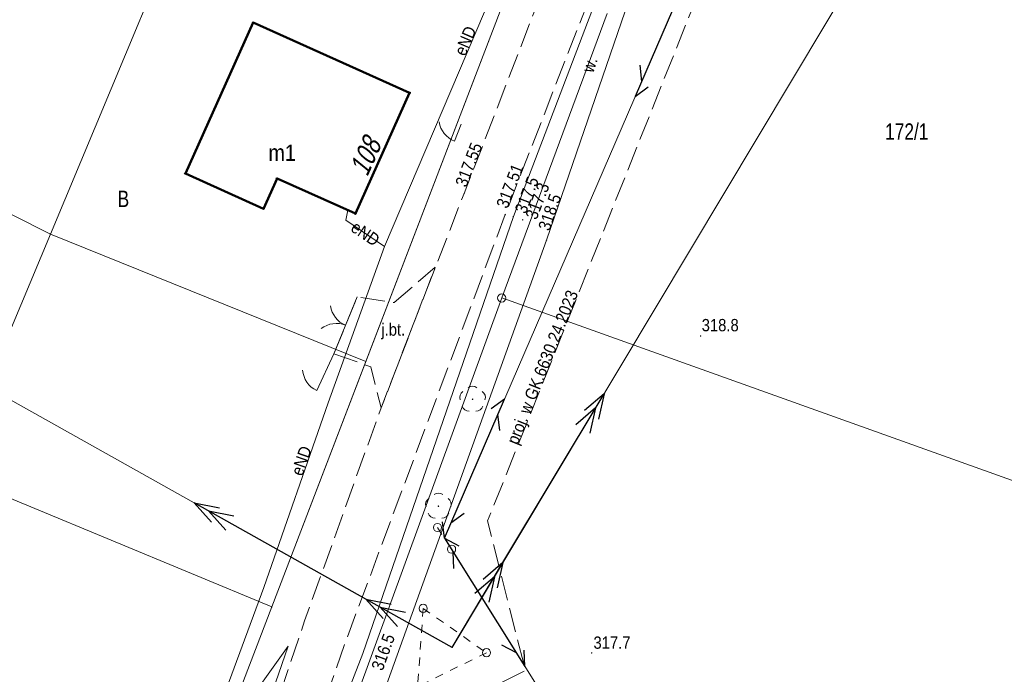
# Model space of a CAD drawing. Header units: metres. Extents: x 7423100 to 7429434, y 5527887 to 5533362.
# Tile 33 of 40: x 7427328 to 7427388, y 5531765 to 5531805. Entities that reach past the tile are written whole.
import ezdxf
from ezdxf.enums import TextEntityAlignment as Align

# ---------------------------------------------------------------- set-up
doc = ezdxf.new("R2010")
doc.units = ezdxf.units.M
doc.header["$MEASUREMENT"] = 0
for name, pattern in [('1.5_0.5', [2, 1.5, -0.5]), ('219-500', [0]), ('otob_500', [0]), ('otof_500', [0]), ('suep_sn_500', [0]), ('supp_500', [1, 0.5, -0.5]), ('sutp_500', [0])]:
    doc.linetypes.add(name, pattern=pattern)
doc.layers.get('0').update_dxf_attribs({"color": 2, "linetype": 'CONTINUOUS', "lineweight": 5})
for name, color, linetype in [('202-punkt graniczny', 7, 'CONTINUOUS'), ('203-punkt graniczny', 7, 'CONTINUOUS'), ('210-oznaczenie konturu użytku gruntowego', 7, 'CONTINUOUS'), ('211-numer działki ewidencyjnej', 7, 'CONTINUOUS'), ('217-kontur klasyfikacyjny', 7, 'CONTINUOUS'), ('218-kontur użytku gruntowego', 7, 'CONTINUOUS'), ('219-działka ewidencyjna', 7, 'CONTINUOUS'), ('238-Punkt adresowy budynku', 7, 'CONTINUOUS'), ('312-budynek ewidencyjny', 7, 'CONTINUOUS'), ('312-oznaczenie budynku ewidencyjnego-Atr117', 7, 'CONTINUOUS'), ('brama', 7, 'CONTINUOUS'), ('drzewo liściaste', 7, 'CONTINUOUS'), ('furtka', 7, 'CONTINUOUS'), ('jezdnia', 7, 'CONTINUOUS'), ('jezdnia-Atr17', 7, 'CONTINUOUS'), ('pikieta naturalna', 7, 'CONTINUOUS'), ('pikieta naturalna-Atr2', 7, 'CONTINUOUS'), ('pikieta sztuczna', 7, 'CONTINUOUS'), ('pikieta sztuczna-Atr2', 7, 'CONTINUOUS'), ('przewód elektroenergetyczny podziemny', 7, 'CONTINUOUS'), ('przewód elektroenergetyczny podziemny-Atr1', 7, 'CONTINUOUS'), ('przewód elektroenergetyczny średniego napięcia', 7, 'CONTINUOUS'), ('przewód telekomunikacyjny napowietrzny', 7, 'CONTINUOUS'), ('przewód wodociągowy - ob. projektowany', 7, 'CONTINUOUS'), ('przewód wodociągowy - ob. projektowany-Atr1', 7, 'CONTINUOUS'), ('Punkt budynku', 7, 'CONTINUOUS'), ('rów przydrożny (poligon)', 7, 'CONTINUOUS'), ('rów przydrożny (poligon)-Atr17', 7, 'CONTINUOUS'), ('słup przewodów napowietrznych', 7, 'CONTINUOUS')]:
    doc.layers.add(name, color=color, linetype=linetype)
doc.styles.get("Standard").update_dxf_attribs({"font": 'Working1250.shx', "width": 0.75})

# ---------------------------------------------------------------- blocks, each defined once
blk = doc.blocks.new('PUNKTBUD')
at = {"color": 0}
blk.add_circle((0, 0), 0.045, dxfattribs=at)
blk = doc.blocks.new('203')
at = {"linetype": 'Continuous', "lineweight": 0}
h = blk.add_hatch(color=0, dxfattribs=at)
edge = h.paths.add_edge_path()
edge.add_arc((0, 0), 0.045, 0, 360)
blk = doc.blocks.new('202')
at = {"color": 0, "linetype": 'Continuous', "lineweight": 0}
blk.add_circle((0, 0), 0.25, dxfattribs=at)
blk = doc.blocks.new('SM05')
at = {"color": 0, "linetype": 'Continuous', "lineweight": 13}
blk.add_circle((0, 0), 0.25, dxfattribs=at)
blk = doc.blocks.new('OP021')
at = {"linetype": 'Continuous', "lineweight": 13}
h = blk.add_hatch(color=0, dxfattribs=at)
edge = h.paths.add_edge_path()
edge.add_arc((0, 0), 0.05, 0, 360)
at = {"color": 0, "linetype": 'Continuous', "lineweight": 13}
for centre, start, end in [((0, 0.4), 49.272, 130.728), ((-0.38, 0.124), 121.308, 202.548), ((0.38, 0.124), 337.452, 58.692), ((-0.235, -0.324), 193.221, 274.871), ((0.235, -0.324), 265.129, 346.779)]:
    blk.add_arc(centre, 0.4, start, end, dxfattribs=at)
blk = doc.blocks.new('OK04')
at = {"color": 0, "linetype": 'Continuous', "lineweight": 0}
blk.add_arc((1.5, 0.001), 1.5, 120, 180, dxfattribs=at)
blk = doc.blocks.new('PW01')
at = {"linetype": 'Continuous', "lineweight": 13}
h = blk.add_hatch(color=0, dxfattribs=at)
edge = h.paths.add_edge_path()
edge.add_arc((0, 0), 0.045, 0, 360)
blk = doc.blocks.new('SUEP2')
at = {"color": 0, "linetype": 'Continuous'}
for p, q in [((0, 0), (6.027, 0)), ((5.027, 0), (3.527, 0.5)), ((5.027, 0), (3.527, -0.5)), ((6.027, 0), (4.527, 0.5)), ((6.027, 0), (4.527, -0.5)), ((6.027, 0), (18.027, 0)), ((17.027, 0), (15.527, 0.5)), ((17.027, 0), (15.527, -0.5)), ((18.027, 0), (16.527, 0.5)), ((18.027, 0), (16.527, -0.5))]:
    blk.add_line(p, q, dxfattribs=at)
blk = doc.blocks.new('OK02')
at = {"color": 0, "linetype": 'Continuous', "lineweight": 0}
for centre, start, end in [((-1.5, 0), 0, 60), ((1.5, 0), 120, 180)]:
    blk.add_arc(centre, 1.5, start, end, dxfattribs=at)
blk = doc.blocks.new('SUTP')
at = {"color": 0, "linetype": 'Continuous'}
for p, q in [((0, 0), (0.866, 0.5)), ((0, 0), (9.232, 0)), ((1.866, -0.5), (1, 0)), ((7.366, -0.5), (8.232, 0)), ((9.232, 0), (8.366, 0.5))]:
    blk.add_line(p, q, dxfattribs=at)

msp = doc.modelspace()

# ---------------------------------------------------------------- linework, layer by layer
at = {"layer": '217-kontur klasyfikacyjny', "color": 92, "linetype": 'Continuous', "lineweight": 18, "flags": 128}
for points in [[(7427363.88, 5531805.04), (7427357.45, 5531787.7)], [(7427329.93, 5531791.59), (7427315.66, 5531798.77)], [(7427323.83, 5531777), (7427329.93, 5531791.59)], [(7427329.93, 5531791.59), (7427323.83, 5531777)], [(7427349.16, 5531783.82), (7427329.93, 5531791.59)], [(7427357.45, 5531787.7), (7427344.72, 5531752.75)], [(7427343.43, 5531768.87), (7427349.16, 5531783.82)], [(7427328.92, 5531731), (7427343.43, 5531768.87)]]:
    msp.add_lwpolyline(points, dxfattribs=at)
at = {"layer": '218-kontur użytku gruntowego', "color": 3, "linetype": 'Continuous', "lineweight": 18, "flags": 128}
for points in [[(7427340.94, 5531817.93), (7427329.93, 5531791.59)], [(7427349.16, 5531783.82), (7427357.93, 5531806.69)], [(7427357.93, 5531806.69), (7427349.16, 5531783.82)], [(7427357.45, 5531787.7), (7427363.88, 5531805.04)], [(7427363.88, 5531805.04), (7427357.45, 5531787.7)], [(7427329.93, 5531791.59), (7427315.66, 5531798.77)], [(7427329.93, 5531791.59), (7427323.83, 5531777)], [(7427323.83, 5531777), (7427329.93, 5531791.59)], [(7427329.93, 5531791.59), (7427349.16, 5531783.82)], [(7427349.16, 5531783.82), (7427329.93, 5531791.59)], [(7427344.72, 5531752.75), (7427357.45, 5531787.7)], [(7427357.45, 5531787.7), (7427344.72, 5531752.75)], [(7427343.43, 5531768.87), (7427349.16, 5531783.82)], [(7427349.16, 5531783.82), (7427343.43, 5531768.87)], [(7427328.92, 5531731), (7427343.43, 5531768.87)], [(7427343.43, 5531768.87), (7427328.92, 5531731)]]:
    msp.add_lwpolyline(points, dxfattribs=at)
at = {"layer": '219-działka ewidencyjna', "color": 7, "linetype": '219-500', "lineweight": 18, "flags": 128}
for points in [[(7427340.94, 5531817.93), (7427329.93, 5531791.59)], [(7427343.43, 5531768.87), (7427357.93, 5531806.69)], [(7427357.45, 5531787.7), (7427363.88, 5531805.04)], [(7427329.93, 5531791.59), (7427323.83, 5531777)], [(7427344.72, 5531752.75), (7427357.45, 5531787.7)], [(7427357.45, 5531787.7), (7427396.02, 5531773.91)], [(7427323.83, 5531777), (7427343.43, 5531768.87)], [(7427328.92, 5531731), (7427343.43, 5531768.87)]]:
    msp.add_lwpolyline(points, dxfattribs=at)
at = {"layer": '312-budynek ewidencyjny', "color": 7, "linetype": 'Continuous', "lineweight": 50, "flags": 128}
for points in [[(7427338.16, 5531795.28), (7427342.3, 5531804.48)], [(7427342.3, 5531804.48), (7427351.83, 5531800.2)], [(7427351.83, 5531800.2), (7427348.53, 5531792.84)], [(7427342.92, 5531793.14), (7427338.16, 5531795.28)], [(7427343.75, 5531794.98), (7427342.92, 5531793.14)], [(7427348.53, 5531792.84), (7427343.75, 5531794.98)]]:
    msp.add_lwpolyline(points, dxfattribs=at)
at = {"layer": 'brama', "color": 7, "linetype": 'otob_500', "lineweight": 18, "flags": 128}
msp.add_lwpolyline([(7427347.22, 5531784.3), (7427348.64, 5531787.77)], dxfattribs=at)
at = {"layer": 'furtka', "color": 7, "linetype": 'otof_500', "lineweight": 18, "flags": 128}
for points in [[(7427354.57, 5531797.26), (7427354.97, 5531798.29)], [(7427346.17, 5531782.06), (7427347.22, 5531784.3)]]:
    msp.add_lwpolyline(points, dxfattribs=at)
at = {"layer": 'jezdnia', "color": 7, "linetype": '1.5_0.5', "lineweight": 18, "flags": 128}
for points in [[(7427308.46, 5531660.6), (7427305.81, 5531657.73), (7427302.93, 5531656.31), (7427299.71, 5531655.52), (7427296.34, 5531655.69), (7427293.05, 5531656.35), (7427290.31, 5531657.56), (7427287.69, 5531658.96), (7427284, 5531661.29), (7427279.96, 5531664.33), (7427269.3, 5531673.32), (7427265.41, 5531676.44), (7427260.71, 5531679.7), (7427255.07, 5531681.64), (7427251.2, 5531682.23), (7427249.64, 5531682.09), (7427244.51, 5531681.38), (7427239.63, 5531679.94), (7427233.86, 5531677.38), (7427228.53, 5531674.32), (7427221.66, 5531668.88), (7427217.2, 5531665.35), (7427212.13, 5531659.94), (7427209.28, 5531655.52), (7427206.34, 5531649.12), (7427205.61, 5531647.19), (7427204.61, 5531643.99), (7427204.52, 5531643.2), (7427203.06, 5531635.76), (7427200.8, 5531624.91), (7427199.89, 5531621.07), (7427198.94, 5531617.57), (7427197.98, 5531613.93), (7427196.92, 5531610.17), (7427195.99, 5531607.16), (7427194.93, 5531603.97), (7427194.44, 5531602.83), (7427194.18, 5531602.09), (7427192.76, 5531598.41), (7427187.78, 5531586.91), (7427187.44, 5531586.39), (7427185.94, 5531582.9), (7427180.49, 5531571.11), (7427172.64, 5531553.48), (7427162.39, 5531533.03), (7427157.36, 5531524.38), (7427152.88, 5531516.83), (7427150.15, 5531512.08), (7427147.32, 5531507.03), (7427145.14, 5531502.96), (7427142.63, 5531497.97), (7427140.66, 5531494.08), (7427136.49, 5531485.27), (7427134.2, 5531480.75), (7427130.56, 5531481.5), (7427128.14, 5531481.2), (7427126, 5531476.17), (7427127.51, 5531474.28), (7427128.64, 5531473.55), (7427129.42, 5531472.77), (7427129.92, 5531472.07), (7427130.14, 5531471.38), (7427127.97, 5531466.05), (7427126.21, 5531461.6), (7427124.05, 5531456.42), (7427121.96, 5531451.3), (7427119.93, 5531446.59), (7427115.33, 5531435.8), (7427113.28, 5531431.28), (7427110.58, 5531425.67), (7427108.37, 5531421.14), (7427107.45, 5531419.5), (7427105.8, 5531416.31), (7427103.7, 5531412.43), (7427101.5, 5531408.62), (7427097.66, 5531401.8), (7427096.13, 5531398.9), (7427094.93, 5531396.6), (7427092.97, 5531392.54), (7427089.43, 5531384.88), (7427084.23, 5531373.43), (7427076.28, 5531355.82), (7427070.21, 5531343.5), (7427069.04, 5531341.47), (7427067.17, 5531339.72), (7427063.14, 5531338.16), (7427057.49, 5531338.47), (7427053.68, 5531340.22), (7427048.22, 5531342.47), (7427036.6, 5531348.35), (7427028.49, 5531352.44), (7427025.25, 5531353.92), (7427020.75, 5531355.96), (7427017.88, 5531357.17), (7427015.72, 5531358.1), (7427013.84, 5531358.88), (7427007.22, 5531361.47), (7427001.57, 5531363.55), (7427000.1, 5531364.08), (7426991.21, 5531366.79), (7426984.05, 5531369.03), (7426983, 5531369.38), (7426978.59, 5531371.18), (7426978.01, 5531371.36), (7426976.18, 5531372.48), (7426975.47, 5531372.88), (7426974.41, 5531373.7), (7426972.59, 5531375.63), (7426971.24, 5531378.66), (7426971.39, 5531383.67), (7426972.46, 5531388.05), (7426968.16, 5531383.93), (7426964.82, 5531381.84), (7426962.06, 5531380.9), (7426965.41, 5531378.95), (7426967.9, 5531376.19), (7426968.43, 5531375.45), (7426971.95, 5531371.57), (7426972.57, 5531370.82), (7426973.78, 5531370.41), (7426975.16, 5531369.51), (7426976.86, 5531368.75), (7426979.57, 5531367.58), (7426981.78, 5531366.8), (7426983.19, 5531366.27), (7426988.05, 5531364.76), (7426993.22, 5531362.92), (7426994.19, 5531362.95), (7426996.24, 5531362.29), (7426999.27, 5531361.38), (7427008.56, 5531357.95), (7427014.54, 5531355.6), (7427016.75, 5531354.75), (7427017.66, 5531354.48), (7427024.16, 5531351.44), (7427027.29, 5531349.82), (7427047.27, 5531339.81), (7427052.42, 5531337.41), (7427059.33, 5531334.09), (7427060.78, 5531332.65), (7427066.98, 5531332.41), (7427067.36, 5531334.25), (7427068.54, 5531336.29), (7427070.85, 5531339.16), (7427072.56, 5531341.83), (7427078.96, 5531354.77), (7427080.17, 5531357.72), (7427083.88, 5531365.68), (7427084.83, 5531365.65), (7427085.49, 5531367.25), (7427084.74, 5531367.59), (7427086.78, 5531372.46), (7427091.58, 5531382.95), (7427096.17, 5531392.82), (7427097.61, 5531395.73), (7427098.93, 5531398.28), (7427101.04, 5531402.2), (7427103.16, 5531405.83), (7427104.96, 5531409.1), (7427107.84, 5531414.34), (7427110.24, 5531418.77), (7427112.27, 5531422.76), (7427114.22, 5531426.9), (7427115.87, 5531430.34), (7427118.9, 5531436.92), (7427122.23, 5531444.66), (7427123.9, 5531448.81), (7427126.06, 5531454.05), (7427128.34, 5531459.68), (7427131.51, 5531467.17), (7427134.72, 5531474.84), (7427137.6, 5531481.44), (7427140.37, 5531487.35), (7427143.24, 5531493.32), (7427145.27, 5531497.19), (7427147.92, 5531502.21), (7427151.38, 5531508.48), (7427154.9, 5531514.85), (7427160.26, 5531524), (7427164.47, 5531531.2), (7427175.14, 5531552.44), (7427183.24, 5531570.25), (7427190.06, 5531585.05), (7427192.19, 5531589.83), (7427195.24, 5531597.15), (7427196.6, 5531600.35), (7427197.49, 5531602.72), (7427198.5, 5531605.8), (7427200.52, 5531612.4), (7427201.66, 5531616.49), (7427202.47, 5531619.63), (7427203.46, 5531623.87), (7427204.96, 5531630.81), (7427205.59, 5531634.15), (7427206.39, 5531638.2), (7427207.14, 5531641.77), (7427207.73, 5531644.09), (7427209.75, 5531649.89), (7427212.14, 5531655), (7427215.28, 5531659.5), (7427219.51, 5531663.85), (7427223.35, 5531667.16), (7427226.58, 5531669.64), (7427230.9, 5531672.83), (7427235.96, 5531675.6), (7427241.95, 5531677.81), (7427246.95, 5531679.04), (7427250.9, 5531679.41), (7427254.02, 5531679.12), (7427257.74, 5531678.05), (7427261.75, 5531675.74), (7427268.82, 5531670.12), (7427275.34, 5531664.55), (7427280.67, 5531660.15), (7427286.16, 5531656.53), (7427291.7, 5531653.7), (7427297.22, 5531652.08), (7427301.86, 5531651.95), (7427307.18, 5531653.28), (7427310.17, 5531656.96), (7427311.78, 5531661.05), (7427314.19, 5531667.2), (7427322.25, 5531690.19), (7427336.63, 5531732.23), (7427342.29, 5531749.99), (7427344.96, 5531758.25), (7427347.88, 5531766.63), (7427357.66, 5531792.78), (7427362.71, 5531805.75), (7427359.73, 5531805.92), (7427355.16, 5531794.07), (7427353.4, 5531789.57), (7427350.1, 5531781.01), (7427345.43, 5531768.03), (7427339.13, 5531749.25), (7427332.38, 5531728.45), (7427328.43, 5531716.76), (7427319.66, 5531691.02), (7427311.45, 5531667.98)], [(7427347.22, 5531784.3), (7427349.46, 5531783.51), (7427350.1, 5531781.01), (7427353.4, 5531789.57), (7427350.89, 5531787.42), (7427348.64, 5531787.77)]]:
    msp.add_lwpolyline(points, close=True, dxfattribs=at)
at = {"layer": 'przewód elektroenergetyczny podziemny', "color": 1, "linetype": 'Continuous', "lineweight": 18, "flags": 128}
for points in [[(7427350.31, 5531790.84), (7427358.38, 5531809.83)], [(7427350.31, 5531790.84), (7427347.94, 5531792.44), (7427348.07, 5531793.05)], [(7427342.94, 5531770.06), (7427346.86, 5531781.3), (7427350.31, 5531790.84)], [(7427342.94, 5531770.06), (7427337.51, 5531755.36), (7427333.7, 5531743.54), (7427328.82, 5531729.71)]]:
    msp.add_lwpolyline(points, dxfattribs=at)
at = {"layer": 'przewód elektroenergetyczny średniego napięcia', "color": 1, "linetype": 'suep_sn_500', "lineweight": 18, "flags": 128}
for points in [[(7427354.42, 5531766.4), (7427387.56, 5531821.71)], [(7427354.42, 5531766.4), (7427299.31, 5531797.27)]]:
    msp.add_lwpolyline(points, dxfattribs=at)
at = {"layer": 'przewód telekomunikacyjny napowietrzny', "color": 30, "linetype": 'sutp_500', "lineweight": 18, "flags": 128}
for points in [[(7427353.95, 5531773.06), (7427369.24, 5531808.45)], [(7427380.75, 5531730.39), (7427353.95, 5531773.06)]]:
    msp.add_lwpolyline(points, dxfattribs=at)
at = {"layer": 'przewód wodociągowy - ob. projektowany', "color": 5, "linetype": '1.5_0.5', "lineweight": 18, "flags": 128}
msp.add_lwpolyline([(7427405.13, 5531862.3), (7427381.63, 5531838.45), (7427370.16, 5531808.07), (7427356.59, 5531774.11), (7427358.89, 5531765), (7427351.72, 5531761.4), (7427346.98, 5531743.93), (7427345.76, 5531731.58), (7427342.2, 5531726.3), (7427323.16, 5531670.11), (7427316.27, 5531649.19), (7427295.95, 5531651.19), (7427292.69, 5531652.2), (7427284.03, 5531656.48), (7427272.35, 5531666.12), (7427264.3, 5531672.86), (7427265.94, 5531676.8), (7427262.46, 5531679.38), (7427258.15, 5531681.51), (7427251.83, 5531683.51), (7427241.41, 5531682.76), (7427233.52, 5531678.48), (7427228.53, 5531674.32), (7427217.34, 5531665.48), (7427210.27, 5531659.12), (7427203.9, 5531661.89)], dxfattribs=at)
at = {"layer": 'rów przydrożny (poligon)', "color": 7, "linetype": 'Continuous', "lineweight": 18, "flags": 128}
for points in [[(7427337.46, 5531731.9), (7427338.72, 5531731.52), (7427344.77, 5531731.57), (7427344.58, 5531737.68), (7427346.6, 5531751.63), (7427349.5, 5531761.59), (7427360.18, 5531791.22), (7427364.97, 5531805.18), (7427370.39, 5531818.79), (7427377.37, 5531836.24), (7427385.46, 5531852.61), (7427385.25, 5531853.39), (7427383.57, 5531853.86), (7427375.76, 5531836.94), (7427368.51, 5531820.15), (7427363.11, 5531805.61), (7427358.16, 5531792.66), (7427348.99, 5531766.04), (7427343.42, 5531751.7)], [(7427331.07, 5531729.25), (7427338.48, 5531749.26), (7427344.43, 5531766.48), (7427341.45, 5531762.29), (7427336.78, 5531749.92), (7427330.48, 5531734.16), (7427329.92, 5531729.62), (7427330.45, 5531729.52)]]:
    msp.add_lwpolyline(points, close=True, dxfattribs=at)
at = {"layer": 'słup przewodów napowietrznych', "color": 7, "linetype": 'supp_500', "lineweight": 18, "flags": 128}
for points in [[(7427353.53, 5531773.71), (7427354.39, 5531772.39)], [(7427352.66, 5531768.78), (7427352.32, 5531764.01), (7427356.52, 5531766.08)], [(7427352.66, 5531768.78), (7427356.52, 5531766.08)]]:
    msp.add_lwpolyline(points, dxfattribs=at)

# ---------------------------------------------------------------- block references
at = {"layer": '202-punkt graniczny', "color": 7, "linetype": 'Continuous', "lineweight": 18}
msp.add_blockref('202', (7427357.45, 5531787.7), dxfattribs=at)
at = {"layer": '203-punkt graniczny', "color": 7, "linetype": 'Continuous', "lineweight": 18}
for p in [(7427329.93, 5531791.59), (7427343.43, 5531768.87)]:
    msp.add_blockref('203', p, dxfattribs=at)
at = {"layer": 'brama', "color": 7, "linetype": 'Continuous', "lineweight": 18, "rotation": 67.745}
msp.add_blockref('OK02', (7427347.93, 5531786.035), dxfattribs=at)
at = {"layer": 'drzewo liściaste', "color": 94, "linetype": 'Continuous', "lineweight": 18}
for p in [(7427355.67, 5531781.53), (7427353.59, 5531775.01)]:
    msp.add_blockref('OP021', p, dxfattribs=at)
at = {"layer": 'furtka', "color": 7, "linetype": 'Continuous', "lineweight": 18}
for p, rotation in [((7427354.57, 5531797.26), 68.77600000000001), ((7427346.17, 5531782.06), 64.885)]:
    msp.add_blockref('OK04', p, dxfattribs=dict(at, rotation=rotation))
at = {"layer": 'pikieta naturalna', "color": 7, "linetype": 'Continuous', "lineweight": 13}
for p in [(7427358.16, 5531792.66), (7427358.73, 5531792.46), (7427360.18, 5531791.22), (7427369.57, 5531785.38), (7427362.93, 5531766.07)]:
    msp.add_blockref('PW01', p, dxfattribs=at)
at = {"layer": 'pikieta sztuczna', "color": 7, "linetype": 'Continuous', "lineweight": 13}
for p in [(7427355.16, 5531794.07), (7427357.66, 5531792.78)]:
    msp.add_blockref('PW01', p, dxfattribs=at)
at = {"layer": 'przewód elektroenergetyczny średniego napięcia', "color": 1, "linetype": 'Continuous', "lineweight": 18}
for rotation in [59.07100000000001, 150.745]:
    msp.add_blockref('SUEP2', (7427354.42, 5531766.4), dxfattribs=dict(at, rotation=rotation))
at = {"layer": 'przewód telekomunikacyjny napowietrzny', "color": 30, "linetype": 'Continuous', "lineweight": 18}
for p, rotation in [((7427369.24, 5531808.45), 246.634), ((7427353.95, 5531773.06), 66.634), ((7427353.95, 5531773.06), 302.132)]:
    msp.add_blockref('SUTP', p, dxfattribs=dict(at, rotation=rotation))
at = {"layer": 'Punkt budynku', "color": 5, "linetype": 'Continuous', "lineweight": 18}
for p in [(7427342.3, 5531804.48), (7427351.83, 5531800.2), (7427338.16, 5531795.28), (7427343.75, 5531794.98), (7427342.92, 5531793.14), (7427348.53, 5531792.84)]:
    msp.add_blockref('PUNKTBUD', p, dxfattribs=at)
at = {"layer": 'słup przewodów napowietrznych', "color": 7, "linetype": 'Continuous', "lineweight": 18}
for p in [(7427353.53, 5531773.71), (7427354.39, 5531772.39), (7427352.66, 5531768.78), (7427356.52, 5531766.08)]:
    msp.add_blockref('SM05', p, dxfattribs=at)

# ---------------------------------------------------------------- texts
at = {"layer": '210-oznaczenie konturu użytku gruntowego', "color": 3, "linetype": 'Continuous', "lineweight": 18, "width": 0.79}
msp.add_text('B', height=1, dxfattribs=at).set_placement((7427334.03, 5531793.24))
at = {"layer": '211-numer działki ewidencyjnej', "color": 7, "linetype": 'Continuous', "lineweight": 18, "width": 0.79}
msp.add_text('172/1', height=1, dxfattribs=at).set_placement((7427380.82, 5531798.34), align=Align.TOP_LEFT)
at = {"layer": '238-Punkt adresowy budynku', "color": 7, "linetype": 'Continuous', "lineweight": 25, "oblique": 15, "width": 0.79}
msp.add_text('108', height=1.25, rotation=65.867, dxfattribs=at).set_placement((7427349.25, 5531795.04))
at = {"layer": '312-oznaczenie budynku ewidencyjnego-Atr117', "color": 7, "width": 0.9}
msp.add_text('m1', height=1, dxfattribs=at).set_placement((7427344.06, 5531796.55), align=Align.MIDDLE_CENTER)
at = {"layer": 'jezdnia-Atr17', "color": 7, "width": 0.9}
msp.add_text('j.bt.', height=0.75, dxfattribs=at).set_placement((7427350.11, 5531785.4))
at = {"layer": 'pikieta naturalna-Atr2', "color": 7, "width": 0.9}
for s, p in [('317.5', (7427358.22, 5531793.05)), ('317.3', (7427358.87, 5531792.69))]:
    msp.add_text(s, height=0.75, rotation=69.081, dxfattribs=at).set_placement(p, align=Align.TOP_LEFT)
for s, rotation, p in [('318.5', 71.062, (7427360.36, 5531791.74)), ('316.5', 69.876, (7427350.18, 5531764.93))]:
    msp.add_text(s, height=0.75, rotation=rotation, dxfattribs=at).set_placement(p)
for s, p in [('318.8', (7427369.64, 5531785.67)), ('317.7', (7427363.04, 5531766.32))]:
    msp.add_text(s, height=0.75, dxfattribs=at).set_placement(p)
at = {"layer": 'pikieta sztuczna-Atr2', "color": 7, "width": 0.9}
for s, rotation, p in [('317.55', 68.91, (7427355.29, 5531794.4)), ('317.51', 68.726, (7427357.79, 5531793.1))]:
    msp.add_text(s, height=0.75, rotation=rotation, dxfattribs=at).set_placement(p)
at = {"layer": 'przewód elektroenergetyczny podziemny-Atr1', "color": 1, "width": 0.9}
for rotation, p in [(66.915, (7427355.22, 5531802.39)), (70.728, (7427345.29, 5531776.8))]:
    msp.add_text('eND', height=0.75, rotation=rotation, dxfattribs=at).set_placement(p)
msp.add_text('eND', height=0.75, rotation=-34.023, dxfattribs=at).set_placement((7427348.39, 5531792.13), align=Align.MIDDLE_LEFT)
at = {"layer": 'przewód wodociągowy - ob. projektowany-Atr1', "color": 5, "width": 0.9}
msp.add_text('proj. w GK.6630.24.2023', height=0.75, rotation=68.219, dxfattribs=at).set_placement((7427358.42, 5531778.7))
at = {"layer": 'rów przydrożny (poligon)-Atr17', "color": 7, "width": 0.9}
msp.add_text('w.', height=0.75, rotation=71.66, dxfattribs=at).set_placement((7427362.67, 5531801.49), align=Align.MIDDLE_LEFT)

doc.saveas('drawing.dxf')
